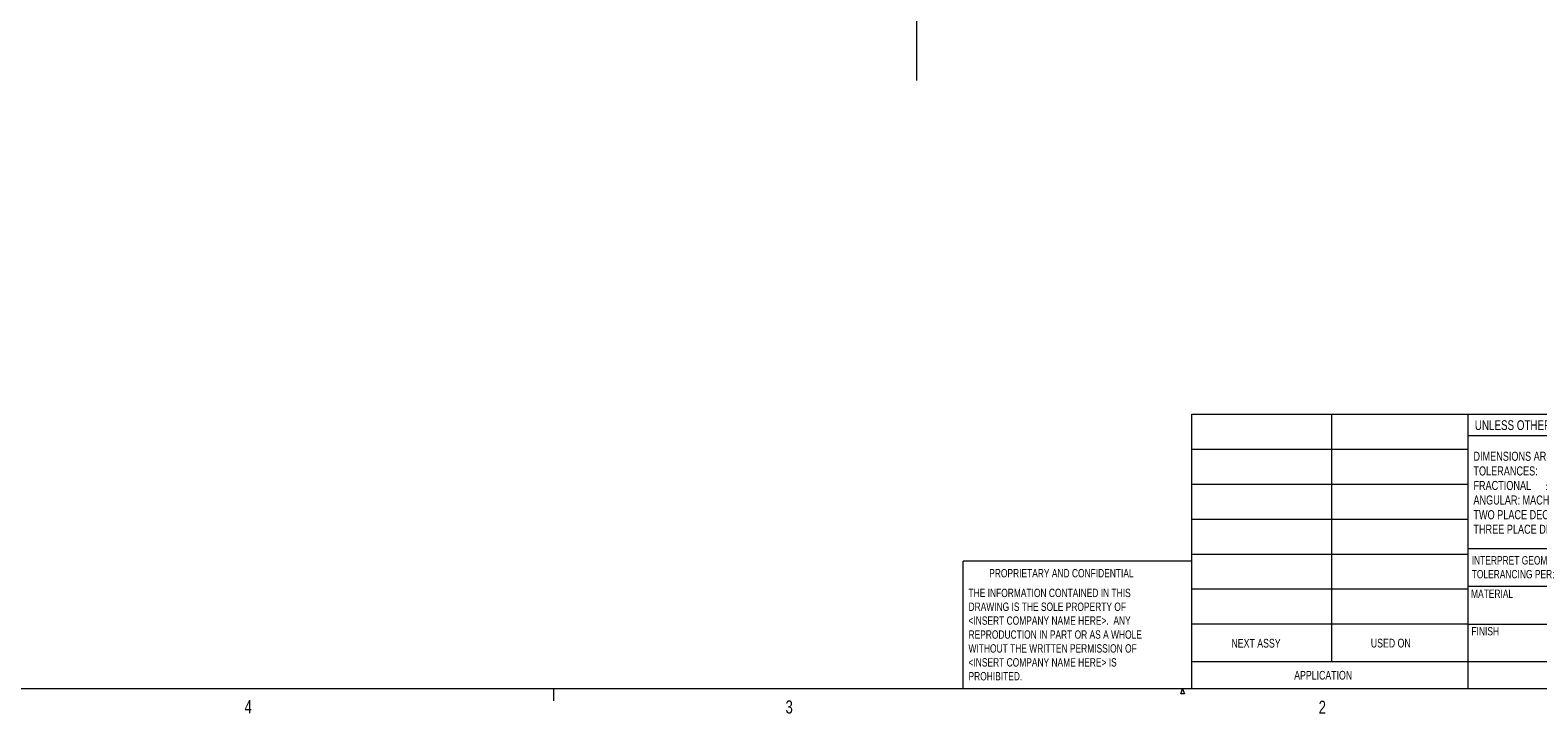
# Model space of a CAD drawing. Header units: inches. Extents: x 0.3 to 33.9, y 0.2 to 21.6.
# Tile 9 of 18: x 17.4 to 28.2, y 0.2 to 5.1. Entities that reach past the tile are written whole.
import ezdxf

# ---------------------------------------------------------------- set-up
doc = ezdxf.new("R2010")
doc.units = ezdxf.units.IN
doc.header["$MEASUREMENT"] = 0
doc.layers.add('SLD-0', color=7, linetype='Continuous', lineweight=15)
doc.styles.add('SLDTEXTSTYLE0', font='TXT', dxfattribs={"width": 0.75})

# ---------------------------------------------------------------- blocks, each defined once
blk = doc.blocks.new('SW_NOTE_0')
at = {"color": 0, "linetype": 'Continuous', "lineweight": 0, "char_height": 0.06, "attachment_point": 1, "style": 'SLDTEXTSTYLE0'}
for s, insert in [('INTERPRET GEOMETRIC', (0, 0.077)), ('TOLERANCING PER:', (0, -0.022))]:
    blk.add_mtext(s, dxfattribs=dict(at, insert=insert))
blk = doc.blocks.new('SW_NOTE_1')
at = {"color": 0, "linetype": 'Continuous', "lineweight": 0, "char_height": 0.065, "attachment_point": 1, "style": 'SLDTEXTSTYLE0'}
for s, insert in [('DIMENSIONS ARE IN INCHES', (0, 0.084)), ('TOLERANCES:', (0, -0.021)), ('FRACTIONAL', (0, -0.125)), ('%%p', (0.518, -0.125)), ('ANGULAR: MACH', (0, -0.229)), ('%%p', (0.723, -0.229)), ('BEND', (0.907, -0.229)), ('%%p', (1.148, -0.229)), ('TWO PLACE DECIMAL', (0, -0.334)), ('%%p', (0.979, -0.334)), ('THREE PLACE DECIMAL', (0, -0.438)), ('%%p', (0.974, -0.438))]:
    blk.add_mtext(s, dxfattribs=dict(at, insert=insert))
blk = doc.blocks.new('SW_NOTE_2')
at = {"color": 0, "linetype": 'Continuous', "lineweight": 0, "char_height": 0.06, "attachment_point": 1, "style": 'SLDTEXTSTYLE0'}
for s, insert in [('THE INFORMATION CONTAINED IN THIS', (0, 0.077)), ('DRAWING IS THE SOLE PROPERTY OF', (0, -0.022)), ('<INSERT COMPANY NAME HERE>.  ANY', (0, -0.121)), ('WITHOUT THE WRITTEN PERMISSION OF', (0, -0.32)), ('REPRODUCTION IN PART OR AS A WHOLE', (0, -0.221)), ('<INSERT COMPANY NAME HERE> IS', (0, -0.42)), ('PROHIBITED.', (0, -0.519))]:
    blk.add_mtext(s, dxfattribs=dict(at, insert=insert))
blk = doc.blocks.new('SW_CENTERMARKSYMBOL_1')
at = {"layer": 'SLD-0', "color": 0}
for p, q in [((0, 1), (0, 2.635)), ((0, 0), (0, 0.5)), ((-1, 0), (-2.635, 0)), ((0, 0), (-0.5, 0)), ((0, 0), (0, -0.5)), ((0, 0), (0.5, 0)), ((1, 0), (2.635, 0)), ((0, -1), (0, -2.635))]:
    blk.add_line(p, q, dxfattribs=at)

msp = doc.modelspace()

# ---------------------------------------------------------------- linework, layer by layer
at = {"color": 7, "linetype": 'Continuous', "lineweight": 0}
for p, q in [((25.714, 2.375), (33.523, 2.375)), ((25.714, 0.411), (25.714, 2.375)), ((26.712, 2.375), (26.712, 0.607)), ((27.691, 0.411), (27.691, 2.375)), ((29.073, 2.221), (27.691, 2.221)), ((25.714, 2.125), (27.691, 2.125)), ((25.714, 1.875), (27.691, 1.875)), ((25.714, 1.625), (27.691, 1.625)), ((27.691, 1.414), (29.073, 1.414)), ((24.077, 0.411), (24.077, 1.325)), ((25.714, 1.325), (24.077, 1.325)), ((25.714, 1.375), (27.691, 1.375)), ((25.714, 1.125), (27.691, 1.125)), ((27.691, 1.144), (29.073, 1.144)), ((25.714, 0.875), (27.691, 0.875)), ((27.691, 0.874), (29.073, 0.874)), ((25.714, 0.607), (29.073, 0.607)), ((33.523, 0.411), (0.523, 0.411)), ((21.148, 0.411), (21.148, 0.326)), ((25.634, 0.376), (25.648, 0.411)), ((25.66, 0.376), (25.634, 0.376)), ((25.648, 0.411), (25.66, 0.376))]:
    msp.add_line(p, q, dxfattribs=at)

# ---------------------------------------------------------------- block references
for name, p in [('SW_NOTE_1', (27.728, 2.023)), ('SW_NOTE_0', (27.716, 1.283)), ('SW_NOTE_2', (24.116, 1.05))]:
    msp.add_blockref(name, p, dxfattribs=at)
at = {"layer": 'SLD-0'}
msp.add_blockref('SW_CENTERMARKSYMBOL_1', (23.743, 7.398), dxfattribs=at)

# ---------------------------------------------------------------- texts
at = {"color": 7, "linetype": 'Continuous', "lineweight": 0, "attachment_point": 1, "style": 'SLDTEXTSTYLE0'}
for s, insert, char_height in [('UNLESS OTHERWISE SPECIFIED:', (27.738, 2.332), 0.07), ('PROPRIETARY AND CONFIDENTIAL', (24.264, 1.268), 0.06), ('MATERIAL', (27.711, 1.121), 0.06), ('NEXT ASSY', (25.997, 0.768), 0.0625), ('USED ON', (26.994, 0.769), 0.0625), ('FINISH', (27.714, 0.853), 0.06), ('APPLICATION', (26.446, 0.539), 0.0625), ('4', (18.937, 0.33), 0.0938), ('3', (22.807, 0.328), 0.0938), ('2', (26.621, 0.326), 0.0938)]:
    msp.add_mtext(s, dxfattribs=dict(at, insert=insert, char_height=char_height))

doc.saveas('drawing.dxf')
